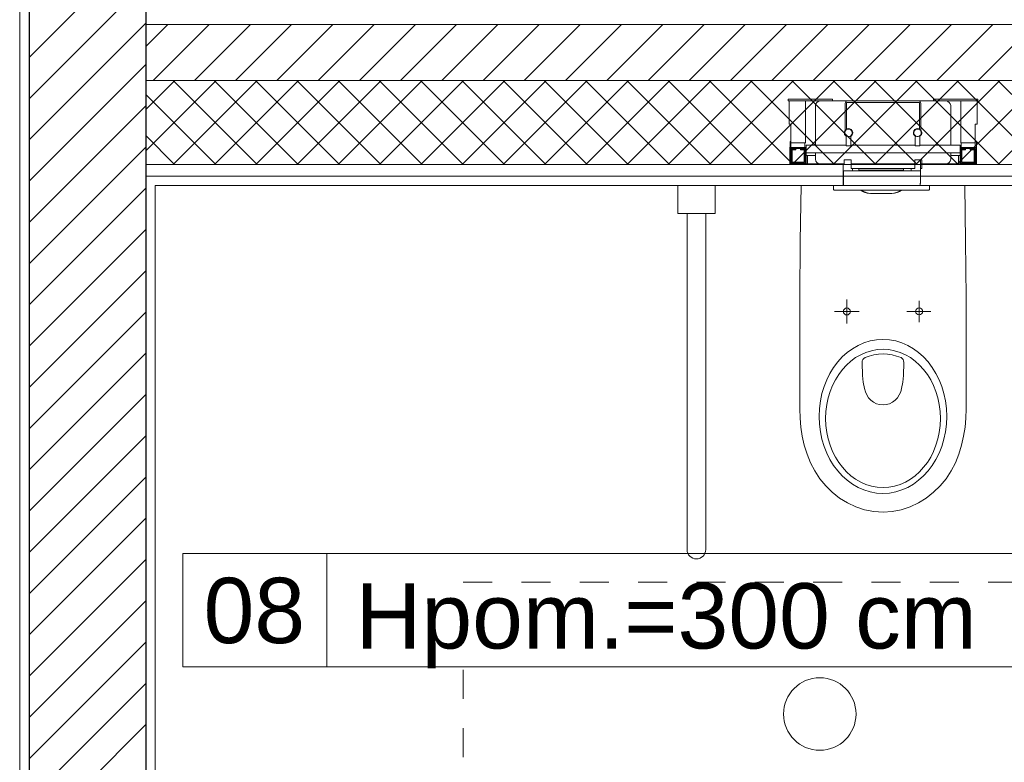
# Model space of a CAD drawing. Header units: metres. Extents: x -10951 to 10441, y -17253 to 1447.
# Tile 27 of 54: x -9068 to -8857, y -14798 to -14639. Entities that reach past the tile are written whole.
import ezdxf
from ezdxf.enums import TextEntityAlignment as Align

# ---------------------------------------------------------------- set-up
doc = ezdxf.new("R2010")
doc.units = ezdxf.units.M
doc.header["$MEASUREMENT"] = 0
doc.linetypes.add('8', pattern=[0.5, 0.25, -0.25])
doc.linetypes.add('CONTINOUS', pattern=[0])
for name, color, linetype, lineweight in [('#elektryczne', 8, 'Continuous', 20), ('A_HACZE', 8, 'Continuous', 5), ('A_OZACZENIE DRZWI', 8, 'Continuous', 13), ('A_OZNACZENIA OKIEN', 8, 'Continuous', 13), ('A_PROJEKTOWANE ŚCIANY MUROWANE NOŚNE', 8, 'Continuous', 30), ('A_SCIANY DZIALOWE', 8, 'Continuous', 15), ('A_SCIANY DZIALOWE GK', 8, 'Continuous', 5), ('A_TABELKI POM.', 8, 'Continuous', 20), ('A_TYNK', 8, 'Continuous', 5), ('A_WYMIARY WEWNETRZNE', 8, 'Continuous', 18), ('A_WYPOSAZENIE', 8, 'Continuous', 5), ('A_WYPOSAŻENIE SANITARNE', 8, 'Continuous', 5)]:
    doc.layers.add(name, color=color, linetype=linetype, lineweight=lineweight)
doc.styles.add('ARIAL', font='arial.ttf')
doc.styles.add('m1_romans', font='romans.shx', dxfattribs={"width": 0.8})

# ---------------------------------------------------------------- blocks, each defined once
blk = doc.blocks.new('A$C20F03394')
at = {"layer": 'A_WYPOSAŻENIE SANITARNE', "lineweight": 0}
for points in [[(0.1755, 0), (0.1769, -0.1196), (0.178, -0.2392), (0.1783, -0.4783), (0.1776, -0.4982), (0.1759, -0.5178), (0.1727, -0.5374), (0.1685, -0.5566), (0.1626, -0.5755), (0.1552, -0.5941), (0.1462, -0.6115), (0.1353, -0.6283), (0.1227, -0.6434), (0.1084, -0.6573), (0.0927, -0.6696), (0.0759, -0.6801), (0.058, -0.6885), (0.0392, -0.6948), (0.0196, -0.6986), (0, -0.7), (-0.0199, -0.6986), (-0.0395, -0.6948), (-0.0584, -0.6885), (-0.0762, -0.6801), (-0.093, -0.6696), (-0.1087, -0.6573), (-0.1227, -0.6434), (-0.1357, -0.6283), (-0.1465, -0.6115), (-0.1556, -0.5941), (-0.1629, -0.5755), (-0.1689, -0.5566), (-0.1731, -0.5374), (-0.1759, -0.5178), (-0.1776, -0.4982), (-0.1783, -0.4783), (-0.178, -0.2392), (-0.1773, -0.1196), (-0.1755, 0)], [(-0.1755, 0), (0.1755, 0)]]:
    blk.add_lwpolyline(points, dxfattribs=at)
at = {"layer": 'A_WYPOSAŻENIE SANITARNE'}
for points in [[(-0.0776, -0.2446), (-0.0776, -0.2955)], [(0.0773, -0.2475), (0.0773, -0.293)], [(-0.1038, -0.2699), (-0.0514, -0.2699)], [(0.051, -0.2699), (0.1024, -0.2699)]]:
    blk.add_lwpolyline(points, dxfattribs=at)
at = {"layer": 'A_WYPOSAŻENIE SANITARNE', "lineweight": 0}
for points in [[(-0.0776, -0.2773), (-0.0748, -0.2769), (-0.0724, -0.2752), (-0.0706, -0.2727), (-0.0699, -0.2699), (-0.0706, -0.2671), (-0.0724, -0.2647), (-0.0748, -0.2629), (-0.0776, -0.2622), (-0.0804, -0.2629), (-0.0829, -0.2647), (-0.0846, -0.2671), (-0.085, -0.2699), (-0.0846, -0.2727), (-0.0829, -0.2752), (-0.0804, -0.2769)], [(-0.0448, -0.379), (-0.0444, -0.3759), (-0.043, -0.3731), (-0.0413, -0.3706), (-0.0385, -0.3689), (-0.0294, -0.3654), (-0.0196, -0.3629), (-0.0098, -0.3612), (0, -0.3608), (0.0098, -0.3612), (0.0196, -0.3629), (0.029, -0.3654), (0.0385, -0.3689), (0.0409, -0.3706), (0.043, -0.3731), (0.0441, -0.3759), (0.0444, -0.379), (0.0437, -0.4073), (0.0427, -0.4213), (0.0399, -0.4353), (0.0378, -0.4423), (0.0346, -0.4486), (0.0308, -0.4549), (0.0259, -0.4601), (0.0203, -0.4643), (0.014, -0.4675), (0.007, -0.4696), (0, -0.4703), (-0.0073, -0.4696), (-0.014, -0.4675), (-0.0206, -0.4643), (-0.0262, -0.4601), (-0.0308, -0.4549), (-0.0346, -0.4486), (-0.0378, -0.4423), (-0.0399, -0.4353), (-0.0427, -0.4213), (-0.0441, -0.4073)]]:
    blk.add_lwpolyline(points, close=True, dxfattribs=at)
blk.add_circle((0.0774, -0.2698), 0.00752, dxfattribs=at)
for centre, major_axis, ratio in [((-0.0002, -0.4948), (0, -0.165), 0.829441), ((0, -0.4991), (0, -0.1481), 0.831158)]:
    blk.add_ellipse(centre, major_axis=major_axis, ratio=ratio, start_param=0, end_param=6.283185, dxfattribs=at)
blk = doc.blocks.new('podkład')
at = {"layer": 'A_HACZE', "color": 8, "linetype": 'Continuous'}
for p, q in [((11603.79, -1694.27), (11578.79, -1719.27)), ((11603.79, -1703.11), (11578.79, -1728.11)), ((11603.79, -1711.95), (11578.79, -1736.95)), ((11608.53, -1712.2), (11603.79, -1716.95)), ((11617.37, -1712.2), (11605.37, -1724.2)), ((11626.21, -1712.2), (11614.21, -1724.2)), ((11635.05, -1712.2), (11623.05, -1724.2)), ((11643.89, -1712.2), (11631.89, -1724.2)), ((11652.73, -1712.2), (11640.73, -1724.2)), ((11661.57, -1712.2), (11649.57, -1724.2)), ((11670.4, -1712.2), (11658.4, -1724.2)), ((11679.24, -1712.2), (11667.24, -1724.2)), ((11688.08, -1712.2), (11676.08, -1724.2)), ((11696.92, -1712.2), (11684.92, -1724.2)), ((11705.76, -1712.2), (11693.76, -1724.2)), ((11714.6, -1712.2), (11702.6, -1724.2)), ((11723.44, -1712.2), (11711.44, -1724.2)), ((11732.28, -1712.2), (11720.28, -1724.2)), ((11741.11, -1712.2), (11729.11, -1724.2)), ((11749.95, -1712.2), (11737.95, -1724.2)), ((11758.79, -1712.2), (11746.79, -1724.2)), ((11767.63, -1712.2), (11755.63, -1724.2)), ((11776.47, -1712.2), (11764.47, -1724.2)), ((11785.31, -1712.2), (11773.31, -1724.2)), ((11794.15, -1712.2), (11782.15, -1724.2)), ((11603.79, -1720.78), (11578.79, -1745.78)), ((11618.87, -1724.2), (11603.79, -1739.28)), ((11610.03, -1724.2), (11603.79, -1730.44)), ((11627.65, -1742.2), (11609.65, -1724.2)), ((11627.7, -1724.2), (11609.7, -1742.2)), ((11636.48, -1742.2), (11618.48, -1724.2)), ((11636.54, -1724.2), (11618.54, -1742.2)), ((11645.32, -1742.2), (11627.32, -1724.2)), ((11645.38, -1724.2), (11627.38, -1742.2)), ((11654.16, -1742.2), (11636.16, -1724.2)), ((11654.22, -1724.2), (11636.22, -1742.2)), ((11663, -1742.2), (11645, -1724.2)), ((11663.06, -1724.2), (11645.06, -1742.2)), ((11671.84, -1742.2), (11653.84, -1724.2)), ((11671.9, -1724.2), (11653.9, -1742.2)), ((11680.68, -1742.2), (11662.68, -1724.2)), ((11680.74, -1724.2), (11662.74, -1742.2)), ((11689.52, -1742.2), (11671.52, -1724.2)), ((11689.58, -1724.2), (11671.58, -1742.2)), ((11698.36, -1742.2), (11680.36, -1724.2)), ((11698.42, -1724.2), (11680.42, -1742.2)), ((11707.2, -1742.2), (11689.2, -1724.2)), ((11707.25, -1724.2), (11689.25, -1742.2)), ((11716.03, -1742.2), (11698.03, -1724.2)), ((11716.09, -1724.2), (11698.09, -1742.2)), ((11724.87, -1742.2), (11706.87, -1724.2)), ((11724.93, -1724.2), (11706.93, -1742.2)), ((11733.71, -1742.2), (11715.71, -1724.2)), ((11733.77, -1724.2), (11715.77, -1742.2)), ((11742.55, -1742.2), (11724.55, -1724.2)), ((11742.61, -1724.2), (11724.61, -1742.2)), ((11751.39, -1742.2), (11733.39, -1724.2)), ((11751.45, -1724.2), (11733.45, -1742.2)), ((11760.23, -1742.2), (11742.23, -1724.2)), ((11760.29, -1724.2), (11742.29, -1742.2)), ((11769.07, -1742.2), (11751.07, -1724.2)), ((11769.13, -1724.2), (11751.13, -1742.2)), ((11777.91, -1742.2), (11759.91, -1724.2)), ((11777.96, -1724.2), (11759.96, -1742.2)), ((11786.75, -1742.2), (11768.75, -1724.2)), ((11786.8, -1724.2), (11768.8, -1742.2)), ((11795.58, -1742.2), (11777.58, -1724.2)), ((11795.64, -1724.2), (11777.64, -1742.2)), ((11804.42, -1742.2), (11786.42, -1724.2)), ((11804.48, -1724.2), (11786.48, -1742.2)), ((11618.81, -1742.2), (11603.79, -1727.18)), ((11603.79, -1729.62), (11578.79, -1754.62)), ((11609.97, -1742.2), (11603.79, -1736.02)), ((11603.79, -1738.46), (11578.79, -1763.46)), ((11603.79, -1747.3), (11578.79, -1772.3)), ((11603.79, -1756.14), (11578.79, -1781.14)), ((11603.79, -1764.98), (11578.79, -1789.98)), ((11603.79, -1773.82), (11578.79, -1798.82)), ((11603.79, -1782.66), (11578.79, -1807.66)), ((11603.79, -1791.49), (11578.79, -1816.49)), ((11603.79, -1800.33), (11578.79, -1825.33)), ((11603.79, -1809.17), (11578.79, -1834.17)), ((11603.79, -1818.01), (11578.79, -1843.01)), ((11603.79, -1826.85), (11578.79, -1851.85)), ((11603.79, -1835.69), (11578.79, -1860.69)), ((11603.79, -1844.53), (11578.79, -1869.53)), ((11603.79, -1853.37), (11578.79, -1878.37)), ((11603.79, -1862.21), (11578.79, -1887.21))]:
    blk.add_line(p, q, dxfattribs=at)
at = {"layer": 'A_PROJEKTOWANE ŚCIANY MUROWANE NOŚNE', "color": 8}
for p, q in [((11578.79, -1575.7), (11578.79, -1983.7)), ((11603.79, -1575.7), (11603.79, -1983.7)), ((11578.79, -1738.7), (11578.79, -1983.7)), ((11603.79, -1738.7), (11603.79, -1983.7))]:
    blk.add_line(p, q, dxfattribs=at)
at = {"layer": 'A_SCIANY DZIALOWE', "color": 8}
for p, q in [((11823.79, -1712.2), (11603.79, -1712.2)), ((11823.79, -1724.2), (11603.79, -1724.2))]:
    blk.add_line(p, q, dxfattribs=at)
at = {"layer": 'A_SCIANY DZIALOWE GK', "color": 8}
for p, q in [((11823.79, -1742.2), (11603.79, -1742.2)), ((11823.79, -1744.7), (11603.79, -1744.7))]:
    blk.add_line(p, q, dxfattribs=at)
at = {"layer": 'A_TYNK', "color": 8, "linetype": 'Continuous'}
blk.add_line((11576.79, -1577.7), (11576.79, -1981.7), dxfattribs=at)
at = {"layer": 'A_TYNK', "color": 8}
for p, q in [((11821.79, -1746.7), (11605.79, -1746.7)), ((11605.79, -1746.7), (11605.79, -1981.7))]:
    blk.add_line(p, q, dxfattribs=at)
at = {"layer": 'A_WYMIARY WEWNETRZNE', "color": 8, "linetype": 'Continuous'}
for p, q in [((11611.75, -1849.8), (11611.75, -1825.58)), ((11611.75, -1825.58), (11808.73, -1825.58)), ((11642.62, -1825.58), (11642.62, -1849.8)), ((11808.73, -1849.8), (11611.75, -1849.8))]:
    blk.add_line(p, q, dxfattribs=at)
at = {"layer": 'A_WYPOSAZENIE', "color": 8, "linetype": '8', "lineweight": 0, "ltscale": 25}
blk.add_lwpolyline([(11821.79, -1981.7), (11671.79, -1981.7), (11671.79, -1831.7), (11821.79, -1831.7)], close=True, dxfattribs=at)
at = {"layer": 'A_WYPOSAZENIE', "color": 8, "linetype": 'CONTINOUS'}
blk.add_circle((11748.23, -1859.94), 7.77, dxfattribs=at)
at = {"layer": 'A_WYPOSAŻENIE SANITARNE', "color": 8, "lineweight": 9}
for p, q in [((11741.49, -1728.2), (11741.49, -1728.6)), ((11750.99, -1728.2), (11741.49, -1728.2)), ((11750.99, -1728.6), (11741.49, -1728.6)), ((11741.64, -1733.6), (11741.64, -1728.6)), ((11746.29, -1728.6), (11745.14, -1728.6)), ((11745.14, -1737.6), (11745.14, -1728.6)), ((11746.29, -1728.6), (11748.29, -1728.6)), ((11747.29, -1729.6), (11747.29, -1738.1)), ((11754.19, -1728.6), (11748.29, -1728.6)), ((11750.99, -1728.2), (11750.99, -1728.6)), ((11753.69, -1734.8), (11753.69, -1729.1)), ((11753.99, -1728.9), (11753.99, -1734.59)), ((11769.59, -1728.9), (11753.99, -1728.9)), ((11754.19, -1728.6), (11769.39, -1728.6)), ((11775.29, -1728.6), (11769.39, -1728.6)), ((11769.59, -1734.59), (11769.59, -1728.9)), ((11769.89, -1729.1), (11769.89, -1734.8)), ((11782.09, -1728.2), (11772.59, -1728.2)), ((11772.59, -1728.2), (11772.59, -1728.6)), ((11782.09, -1728.6), (11772.59, -1728.6)), ((11775.29, -1728.6), (11777.29, -1728.6)), ((11776.29, -1738.1), (11776.29, -1729.6)), ((11778.44, -1728.6), (11777.29, -1728.6)), ((11778.44, -1737.6), (11778.44, -1728.6)), ((11781.94, -1733.6), (11781.94, -1728.6)), ((11782.09, -1728.2), (11782.09, -1728.6)), ((11742.04, -1733.6), (11741.64, -1733.6)), ((11742.04, -1737.6), (11742.04, -1733.6)), ((11781.54, -1737.6), (11781.54, -1733.6)), ((11781.54, -1733.6), (11781.94, -1733.6)), ((11753.72, -1734.8), (11753.69, -1734.8)), ((11753.99, -1734.8), (11753.86, -1734.8)), ((11753.89, -1736.41), (11753.89, -1738.2)), ((11753.99, -1734.71), (11753.99, -1734.8)), ((11754.89, -1738.2), (11754.89, -1736.41)), ((11768.69, -1738.2), (11768.69, -1736.41)), ((11769.59, -1734.8), (11769.59, -1734.71)), ((11769.72, -1734.8), (11769.59, -1734.8)), ((11769.69, -1736.41), (11769.69, -1738.2)), ((11769.89, -1734.8), (11769.86, -1734.8)), ((11741.79, -1738.55), (11742.04, -1738.3)), ((11741.79, -1738.6), (11741.79, -1738.55)), ((11741.89, -1737.3), (11742.04, -1737.3)), ((11741.89, -1738.45), (11741.89, -1737.3)), ((11742.04, -1737.6), (11745.14, -1737.6)), ((11742.04, -1737.6), (11742.04, -1738.6)), ((11742.04, -1738.3), (11742.04, -1738.6)), ((11745.04, -1737.6), (11745.04, -1738.6)), ((11745.29, -1738.1), (11745.29, -1738.6)), ((11745.29, -1738.1), (11753.89, -1738.1)), ((11753.89, -1738.2), (11754.89, -1738.2)), ((11754.89, -1738.1), (11768.69, -1738.1)), ((11769.69, -1738.2), (11768.69, -1738.2)), ((11769.69, -1738.1), (11778.29, -1738.1)), ((11778.29, -1738.1), (11778.29, -1738.6)), ((11781.54, -1737.6), (11778.44, -1737.6)), ((11778.54, -1737.6), (11778.54, -1738.6)), ((11781.54, -1737.34), (11781.81, -1737.34)), ((11781.54, -1737.6), (11781.54, -1738.6)), ((11781.81, -1737.34), (11781.81, -1742.14)), ((11741.79, -1742.1), (11741.79, -1738.6)), ((11741.79, -1738.6), (11745.29, -1738.6)), ((11741.94, -1741.95), (11741.94, -1738.75)), ((11741.94, -1738.75), (11745.14, -1738.75)), ((11742.09, -1741.9), (11742.09, -1738.9)), ((11742.09, -1738.9), (11743.09, -1738.9)), ((11743.09, -1739.1), (11742.29, -1739.1)), ((11742.29, -1739.1), (11742.29, -1741.7)), ((11743.09, -1738.9), (11743.09, -1739.1)), ((11744.09, -1738.9), (11745.09, -1738.9)), ((11744.09, -1739.1), (11744.09, -1738.9)), ((11744.89, -1739.1), (11744.09, -1739.1)), ((11744.89, -1741.7), (11744.89, -1739.1)), ((11745.09, -1738.9), (11745.09, -1741.9)), ((11745.14, -1738.75), (11745.14, -1741.95)), ((11745.29, -1738.6), (11745.29, -1742.1)), ((11745.29, -1739.7), (11778.29, -1739.7)), ((11745.29, -1740.3), (11747.29, -1740.3)), ((11745.59, -1742.1), (11745.59, -1740.3)), ((11747.29, -1739.7), (11747.29, -1741.1)), ((11776.29, -1741.1), (11776.29, -1739.7)), ((11776.29, -1740.3), (11778.29, -1740.3)), ((11777.99, -1740.3), (11777.99, -1742.1)), ((11778.29, -1738.6), (11781.79, -1738.6)), ((11778.29, -1742.1), (11778.29, -1738.6)), ((11778.44, -1741.95), (11778.44, -1738.75)), ((11778.44, -1738.75), (11781.64, -1738.75)), ((11778.49, -1738.9), (11779.49, -1738.9)), ((11778.49, -1741.9), (11778.49, -1738.9)), ((11778.69, -1739.1), (11778.69, -1741.7)), ((11779.49, -1739.1), (11778.69, -1739.1)), ((11779.49, -1738.9), (11779.49, -1739.1)), ((11780.49, -1739.1), (11780.49, -1738.9)), ((11780.49, -1738.9), (11781.49, -1738.9)), ((11781.29, -1739.1), (11780.49, -1739.1)), ((11781.29, -1741.7), (11781.29, -1739.1)), ((11781.49, -1738.9), (11781.49, -1741.9)), ((11781.64, -1738.75), (11781.64, -1741.95)), ((11781.79, -1738.6), (11781.79, -1742.1)), ((11745.29, -1742.1), (11741.79, -1742.1)), ((11745.14, -1741.95), (11741.94, -1741.95)), ((11745.09, -1741.9), (11742.09, -1741.9)), ((11742.29, -1741.7), (11744.89, -1741.7)), ((11745.29, -1742.1), (11745.59, -1742.1)), ((11745.59, -1742.1), (11748.29, -1742.1)), ((11748.29, -1742.1), (11753.49, -1742.1)), ((11753.24, -1746.33), (11753.24, -1742.1)), ((11753.49, -1741.2), (11753.49, -1742.1)), ((11753.49, -1741.2), (11754.99, -1741.2)), ((11754.99, -1742.1), (11754.99, -1741.2)), ((11754.99, -1743.1), (11754.99, -1742.1)), ((11754.99, -1742.1), (11768.59, -1742.1)), ((11768.59, -1742.1), (11768.59, -1741.2)), ((11768.59, -1741.2), (11770.09, -1741.2)), ((11768.59, -1743.1), (11768.59, -1742.1)), ((11769.81, -1741.2), (11769.81, -1746.23)), ((11770.09, -1742.1), (11769.81, -1742.1)), ((11770.09, -1741.2), (11770.09, -1742.1)), ((11770.09, -1742.1), (11775.29, -1742.1)), ((11770.09, -1743.1), (11770.09, -1742.1)), ((11772.31, -1742.14), (11772.31, -1742.1)), ((11781.81, -1742.14), (11772.31, -1742.14)), ((11775.29, -1742.1), (11777.99, -1742.1)), ((11777.99, -1742.1), (11778.29, -1742.1)), ((11781.79, -1742.1), (11778.29, -1742.1)), ((11781.64, -1741.95), (11778.44, -1741.95)), ((11781.49, -1741.9), (11778.49, -1741.9)), ((11778.69, -1741.7), (11781.29, -1741.7)), ((11753.26, -1743.6), (11753.26, -1746.7)), ((11753.3, -1743.6), (11753.26, -1743.6)), ((11753.3, -1743.6), (11753.3, -1746.7)), ((11753.44, -1743.6), (11753.3, -1743.6)), ((11753.44, -1743.6), (11769.45, -1743.6)), ((11754.99, -1743.1), (11768.59, -1743.1)), ((11755.24, -1743.1), (11755.24, -1743.6)), ((11756.61, -1743.4), (11756.61, -1743.1)), ((11756.61, -1743.6), (11756.61, -1743.4)), ((11766.21, -1743.4), (11756.61, -1743.4)), ((11766.21, -1743.4), (11756.61, -1743.4)), ((11766.21, -1743.1), (11766.21, -1743.4)), ((11766.21, -1743.4), (11766.21, -1743.6)), ((11767.81, -1743.6), (11767.81, -1743.1)), ((11769.75, -1743.6), (11769.45, -1743.6)), ((11769.75, -1743.6), (11769.76, -1743.6)), ((11769.81, -1743.1), (11770.09, -1743.1)), ((11751.19, -1746.7), (11751.19, -1747.5)), ((11751.99, -1746.7), (11751.19, -1746.7)), ((11751.99, -1746.7), (11770.89, -1746.7)), ((11753.26, -1746.35), (11753.24, -1746.33)), ((11753.26, -1746.33), (11753.24, -1746.33)), ((11769.81, -1746.23), (11769.76, -1746.28)), ((11769.81, -1746.23), (11769.76, -1746.23)), ((11769.78, -1746.26), (11769.78, -1746.7)), ((11771.69, -1746.7), (11770.89, -1746.7)), ((11771.69, -1746.7), (11771.73, -1746.7)), ((11771.73, -1746.7), (11771.73, -1747.5)), ((11751.39, -1747.7), (11751.99, -1747.7)), ((11751.99, -1747.7), (11770.89, -1747.7)), ((11759.17, -1748.4), (11759.24, -1748.4)), ((11759.24, -1748.4), (11759.27, -1748.4)), ((11759.27, -1748.4), (11763.55, -1748.4)), ((11763.55, -1748.4), (11763.58, -1748.4)), ((11763.58, -1748.4), (11763.65, -1748.4)), ((11770.89, -1747.7), (11771.49, -1747.7)), ((11771.49, -1747.7), (11771.53, -1747.7)), ((11719.79, -1752.7), (11719.79, -1824.71)), ((11723.79, -1752.7), (11723.79, -1824.69))]:
    blk.add_line(p, q, dxfattribs=at)
blk.add_lwpolyline([(11725.79, -1746.7), (11725.79, -1752.7), (11717.79, -1752.7), (11717.79, -1746.7)], close=True, dxfattribs=at)
at = {"layer": 'A_WYPOSAŻENIE SANITARNE', "color": 8, "lineweight": 9, "flags": 128}
blk.add_lwpolyline([(11759.24, -1748.4), (11759.22, -1748.4), (11759.19, -1748.4)], dxfattribs=at)
at = {"layer": 'A_WYPOSAŻENIE SANITARNE', "color": 8, "lineweight": 9}
for centre, radius, start, end in [((11748.29, -1729.6), 1, 90, 180), ((11754.19, -1729.1), 0.5, 90, 180), ((11769.39, -1729.1), 0.5, 0, 90), ((11775.29, -1729.6), 1, 0, 90), ((11754.39, -1735.4), 0.9, 138.1897, 242.734), ((11754.39, -1735.4), 0.8, 131.4096, 120), ((11754.19, -1736.41), 0.3, 135.0482, 180), ((11754.39, -1735.4), 0.9, 297.266, 116.3878), ((11754.59, -1736.41), 0.3, 0, 44.9518), ((11769.19, -1735.4), 0.9, 63.6122, 242.734), ((11769.19, -1735.4), 0.8, 60, 48.5904), ((11768.99, -1736.41), 0.3, 135.0482, 180), ((11769.19, -1735.4), 0.9, 297.266, 41.8103), ((11769.39, -1736.41), 0.3, 0, 44.9518), ((11748.29, -1741.1), 1, 180, 270), ((11775.29, -1741.1), 1, 270, 0), ((11751.39, -1747.5), 0.2, 179.9994, 270.0002), ((11759.17, -1744.4), 4, 235.5885, 266.4717), ((11758.99, -1745.36), 2.99, 231.5531, 258.2894), ((11759.24, -1744.99), 3.41, 232.6053, 270.5429), ((11759.17, -1744.4), 4, 269.3495, 270), ((11763.59, -1745.01), 3.39, 269.443, 307.4873), ((11763.61, -1744.99), 3.41, 269.4775, 307.3533), ((11763.65, -1744.4), 4, 270, 304.4115), ((11771.53, -1747.5), 0.2, 270.0001, 0.0002), ((11721.79, -1824.7), 2, 180.3016, 0.3016)]:
    blk.add_arc(centre, radius, start, end, dxfattribs=at)
at = {"layer": 'A_WYPOSAŻENIE SANITARNE', "color": 8, "xscale": 100, "yscale": 100, "zscale": 100}
blk.add_blockref('A$C20F03394', (11761.79, -1746.7), dxfattribs=at)
at = {"layer": 'A_OZACZENIE DRZWI', "color": 8, "ltscale": 0.1, "style": 'm1_romans', "width": 0.8}
for rotation, p in [(98.4861, (12735.07, -773.13)), (360, (12573.8, -1012.7)), (90, (11565.29, -1150.14)), (90, (11872.29, -1150.14)), (90, (12230.03, -1245.64)), (90, (12385.87, -1249.44)), (90, (11565.29, -1370.89)), (90, (11872.29, -1370.89)), (90, (12230.03, -1370.89)), (90, (12389.3, -1370.89)), (90, (11748.79, -1556.15)), (90, (11986.6, -1556.15)), (90, (12389.3, -1556.15)), (360, (12235.05, -1664.2)), (360, (12235.05, -1880.2)), (90, (11745.78, -2001.94))]:
    blk.add_attdef('SZEROKOSC', text='', height=10, rotation=rotation, dxfattribs=at).set_placement(p, align=Align.BOTTOM_CENTER)
for rotation, p in [(98.4861, (12738.56, -773.47)), (360, (12572.95, -1016.09)), (90, (11568.68, -1150.99)), (90, (11875.68, -1150.99)), (90, (12233.42, -1246.49)), (90, (12389.27, -1250.29)), (90, (11568.68, -1371.74)), (90, (11875.68, -1371.74)), (90, (12233.42, -1371.74)), (90, (12392.69, -1371.74)), (90, (11752.19, -1557)), (90, (11990, -1557)), (90, (12392.69, -1557)), (360, (12234.2, -1667.59)), (360, (12234.2, -1883.59)), (90, (11749.18, -2002.79))]:
    blk.add_attdef('WYSOKOSC', text='', height=10, rotation=rotation, dxfattribs=at).set_placement(p, align=Align.TOP_CENTER)
at = {"layer": 'A_OZNACZENIA OKIEN', "color": 8, "linetype": 'Continuous', "lineweight": 18, "style": 'ARIAL'}
blk.add_text('Hpom.=300 cm', height=14, dxfattribs=at).set_placement((11648.74, -1845.91))
at = {"layer": 'A_OZNACZENIA OKIEN', "color": 8, "ltscale": 0.1, "style": 'm1_romans', "width": 0.8}
for rotation, p in [(278.8676, (13403.28, -587.56)), (278.8676, (13013.44, -645.27)), (278.8676, (12475.3, -724.92)), (278.8676, (12253.72, -757.72)), (0, (14011.09, -903.42)), (278.8676, (11051.11, -935.72)), (278.8676, (10670.26, -992.09)), (0, (14011.09, -1578.09)), (90, (10823, -2081.55)), (90, (11208, -2081.55)), (90, (11974, -2081.55)), (90, (13179.19, -2081.55)), (90, (13543.19, -2081.55))]:
    blk.add_attdef('WYSOKOSC', text='', height=10, rotation=rotation, dxfattribs=at).set_placement(p, align=Align.TOP_CENTER)
for rotation, p in [(278.8676, (13373.71, -593.04)), (278.8676, (12983.87, -650.74)), (278.8676, (12445.73, -730.4)), (278.8676, (12224.15, -763.19)), (0, (14017.48, -900.03)), (278.8676, (11021.54, -941.2)), (278.8676, (10640.69, -997.57)), (0, (14017.48, -1574.7)), (90, (10819.6, -2080.7)), (90, (11204.6, -2080.7)), (90, (11970.6, -2080.7)), (90, (13175.8, -2080.7)), (90, (13539.8, -2080.7))]:
    blk.add_attdef('SZEROKOSC', text='', height=10, rotation=rotation, dxfattribs=at).set_placement(p, align=Align.BOTTOM_CENTER)
at = {"layer": 'A_TABELKI POM.', "color": 8, "linetype": 'Continuous', "lineweight": 18, "style": 'ARIAL'}
blk.add_text('08', height=14, dxfattribs=at).set_placement((11616.19, -1844.75))

msp = doc.modelspace()

# ---------------------------------------------------------------- block references
at = {"layer": '#elektryczne', "color": 8, "linetype": 'Continuous', "lineweight": 18}
msp.add_blockref('podkład', (-20644.32, -12927.59), dxfattribs=at)

doc.saveas('drawing.dxf')
